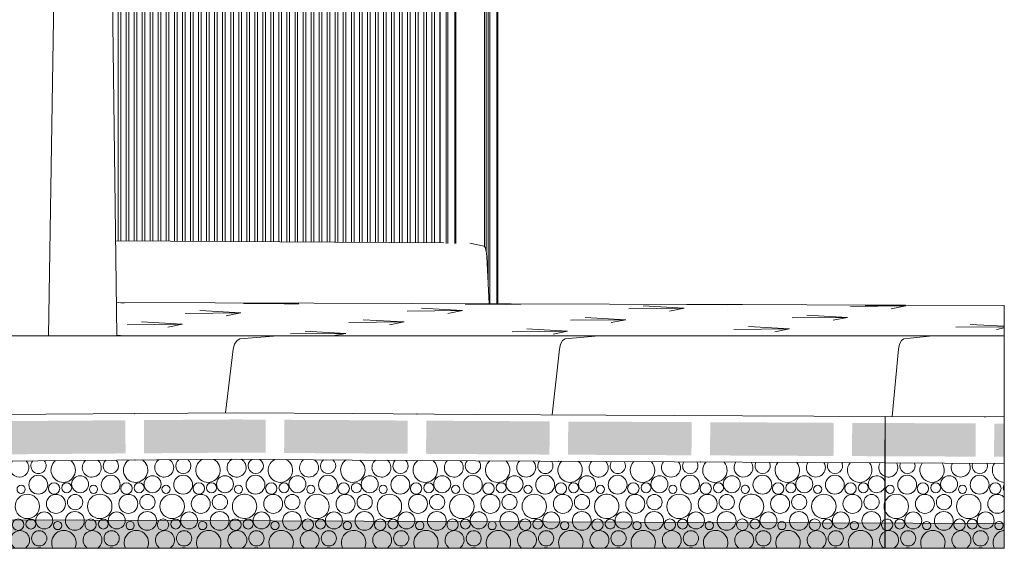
# Model space of a CAD drawing. Header units: millimetres. Extents: x 27350 to 76432, y -300 to 6935.
# Tile 34 of 43: x 74949 to 76432, y -300 to 497. Entities that reach past the tile are written whole.
import ezdxf

# ---------------------------------------------------------------- set-up
doc = ezdxf.new("R2010")
doc.units = ezdxf.units.MM
doc.header["$MEASUREMENT"] = 0
for name, color, linetype in [('Nouveau_Terrain _ Modifié.Terrain', 7, 'Continuous'), ('Nouveau_Terrain _ Original.Terrain', 7, 'Continuous'), ('Nouveau_VRD _ Voirie 3d.VRD', 7, 'Continuous'), ('Nouveau_VRD _ Végétation.VRD', 7, 'Continuous'), ('VRD _ Bordure.VRD', 7, 'Continuous'), ('VRD _ Clôture.VRD', 7, 'Continuous')]:
    doc.layers.add(name, color=color, linetype=linetype)

# ---------------------------------------------------------------- blocks, each defined once
blk = doc.blocks.new('Élément de coupe_10')
at = {"layer": 'VRD _ Bordure.VRD', "color": 7, "linetype": 'Continuous', "lineweight": 15}
for p, q in [((75093.2, 163.6), (75587.7, 160.2)), ((75626.6, 159.8), (75648.3, 155.6)), ((75648.3, 155.6), (75650.1, 153.4)), ((75650.1, 153.4), (75651.6, 147.8)), ((75651.6, 147.8), (75652.4, 140)), ((75652.4, 140), (75655.8, 68.5))]:
    blk.add_line(p, q, dxfattribs=at)
blk = doc.blocks.new('Élément de coupe_13')
at = {"layer": 'VRD _ Bordure.VRD', "color": 7, "linetype": 'Continuous', "lineweight": 15}
for p, q in [((75276, 13.4), (75280.5, 15.6)), ((75280.5, 15.6), (75337.4, 20)), ((75766.7, 13.4), (75770.7, 15.6)), ((75770.7, 15.6), (75821.1, 20)), ((76277.1, 13.4), (76280.7, 15.6)), ((76280.7, 15.6), (76324.4, 20)), ((76432.2, 15.6), (76432.2, 19.8)), ((76432.2, 13.4), (76432.2, 15.6)), ((75258.7, -95.9), (75270.4, 0)), ((75270.4, 0), (75272.3, 7.8)), ((75272.3, 7.8), (75276, 13.4)), ((75751.1, -98.7), (75761.7, 0)), ((75761.7, 0), (75763.4, 7.8)), ((75763.4, 7.8), (75766.7, 13.4)), ((76263.4, -101.3), (76272.8, 0)), ((76272.8, 0), (76274.3, 7.8)), ((76274.3, 7.8), (76277.1, 13.4)), ((76432.2, 7.8), (76432.2, 13.4)), ((76432.2, 0), (76432.2, 7.8)), ((76432.2, -102), (76432.2, 0))]:
    blk.add_line(p, q, dxfattribs=at)
blk = doc.blocks.new('*X29')
at = {"layer": 'Nouveau_VRD _ Voirie 3d.VRD', "color": 33, "linetype": 'Continuous', "lineweight": 15, "true_color": 0xf48e54}
for centre, radius in [((74976.6, -204.1), 14.2), ((75039.6, -203.4), 12.8), ((75085.7, -204.1), 14.2), ((75148.7, -203.4), 12.8), ((75194.8, -204.1), 14.2), ((75257.9, -203.4), 12.8), ((74950.7, -211.1), 6.2), ((75000.3, -209.8), 8.58), ((75019.4, -208.8), 7.52), ((75059.8, -211.1), 6.2), ((75109.4, -209.8), 8.58), ((75128.5, -208.8), 7.52), ((75169, -211.1), 6.2), ((75218.5, -209.8), 8.58), ((75237.6, -208.8), 7.52), ((74960.1, -236.8), 18.4), ((75003.2, -233), 14.3), ((75032, -230.4), 11.5), ((75069.2, -236.8), 18.4), ((75112.3, -233), 14.3), ((75141.1, -230.4), 11.5), ((75178.3, -236.8), 18.4), ((75221.4, -233), 14.3), ((75250.2, -230.4), 11.5), ((74985.6, -258), 12.8), ((75031.7, -258.7), 14.2), ((75094.7, -258), 12.8), ((75140.8, -258.7), 14.2), ((75203.9, -258), 12.8), ((75249.9, -258.7), 14.2), ((74946.3, -264.4), 8.58), ((74965.4, -263.4), 7.52), ((75005.8, -265.7), 6.2), ((75055.4, -264.4), 8.58), ((75074.5, -263.4), 7.52), ((75115, -265.7), 6.2), ((75164.5, -264.4), 8.58), ((75183.6, -263.4), 7.52), ((75224.1, -265.7), 6.2), ((74978, -285), 11.5), ((75087.1, -285), 11.5), ((75196.2, -285), 11.5)]:
    blk.add_circle(centre, radius, dxfattribs=at)
for centre, radius, start, end in [((74948.1, -178.4), 14.3, 135.1222, 45.7366), ((74976.9, -175.8), 11.5, 138.1261, 42.7327), ((75014.1, -182.2), 18.4, 128.7562, 52.1026), ((75057.2, -178.4), 14.3, 130.2526, 50.6062), ((75086, -175.8), 11.5, 132.3457, 48.5131), ((75123.2, -182.2), 18.4, 124.4316, 56.4272), ((75166.3, -178.4), 14.3, 124.8246, 56.0343), ((75195.1, -175.8), 11.5, 125.8235, 55.0353), ((75232.3, -182.2), 18.4, 119.5561, 61.3027), ((75275.4, -178.4), 14.3, 118.5086, 265.6407), ((75278.1, -211.1), 6.2, 127.3283, 232.6717), ((75287.4, -236.8), 18.4, 135.6457, 224.3543), ((75273.6, -264.4), 8.58, 85.3282, 274.6718), ((74949.2, -287.6), 14.3, 300.1222, 239.8778), ((75015.2, -291.4), 18.4, 331.9273, 208.0727), ((75058.3, -287.6), 14.3, 300.1222, 239.8778), ((75124.3, -291.4), 18.4, 331.9273, 208.0727), ((75167.4, -287.6), 14.3, 300.1222, 239.8778), ((75233.4, -291.4), 18.4, 331.9273, 208.0727), ((75276.5, -287.6), 14.3, 98.8431, 239.8778), ((74977.7, -313.3), 14.2, 69.3886, 110.6114), ((75040.7, -312.6), 12.8, 81.7675, 98.2325), ((75086.8, -313.3), 14.2, 69.3886, 110.6114), ((75149.9, -312.6), 12.8, 81.7675, 98.2325), ((75195.9, -313.3), 14.2, 69.3886, 110.6114), ((75259, -312.6), 12.8, 81.7675, 98.2325)]:
    blk.add_arc(centre, radius, start, end, dxfattribs=at)
blk = doc.blocks.new('*X30')
at = {"layer": 'Nouveau_VRD _ Voirie 3d.VRD', "linetype": 'Continuous', "lineweight": 15, "true_color": 0xb5b5b5}
for points in [[(74921.7, -108.4), (74922.1, -158.4), (75108.1, -157), (75107.7, -107)], [(75135.7, -106.8), (75136.1, -156.8), (75274.3, -155.8), (75274.3, -105.8)]]:
    blk.add_hatch(color=253, dxfattribs=at).paths.add_polyline_path(points)
at = {"layer": 'Nouveau_VRD _ Voirie 3d.VRD', "color": 253, "linetype": 'Continuous', "lineweight": 15, "true_color": 0xb5b5b5}
for p in [(75121.6, -96.9), (75122.2, -166.9)]:
    blk.add_point(p, dxfattribs=at)
blk = doc.blocks.new('Élément de coupe_24')
at = {"layer": 'Nouveau_VRD _ Voirie 3d.VRD', "color": 7, "linetype": 'Continuous', "lineweight": 15}
for p, q in [((75274.3, -95.8), (73495.3, -109.1)), ((75274.3, -165.8), (73495.3, -179.1))]:
    blk.add_line(p, q, dxfattribs=at)
at = {"layer": 'Nouveau_VRD _ Voirie 3d.VRD', "lineweight": 0}
for name in ['*X30', '*X29']:
    blk.add_blockref(name, (0, 0), dxfattribs=at)
blk = doc.blocks.new('*X51')
at = {"layer": 'Nouveau_VRD _ Voirie 3d.VRD', "color": 33, "linetype": 'Continuous', "lineweight": 15, "true_color": 0xf48e54}
for centre, radius in [((75303.9, -204.1), 14.2), ((75367, -203.4), 12.8), ((75413, -204.1), 14.2), ((75327.6, -209.8), 8.58), ((75346.8, -208.8), 7.52), ((75387.2, -211.1), 6.2), ((75436.7, -209.8), 8.58), ((75330.5, -233), 14.3), ((75359.3, -230.4), 11.5), ((75396.5, -236.8), 18.4), ((75313, -258), 12.8), ((75359, -258.7), 14.2), ((75422.1, -258), 12.8), ((75292.8, -263.4), 7.52), ((75333.2, -265.7), 6.2), ((75382.7, -264.4), 8.58), ((75401.9, -263.4), 7.52), ((75442.3, -265.7), 6.2), ((75305.3, -285), 11.5), ((75414.4, -285), 11.5)]:
    blk.add_circle(centre, radius, dxfattribs=at)
for centre, radius, start, end in [((75275.4, -178.4), 14.3, 265.6407, 61.4221), ((75304.2, -175.8), 11.5, 121.4352, 57.8121), ((75341.4, -182.2), 18.4, 119.5446, 59.7026), ((75384.5, -178.4), 14.3, 123.4005, 55.8467), ((75413.3, -175.8), 11.5, 127.6716, 51.5757), ((75450.5, -182.2), 18.4, 123.7622, 267.1602), ((75278.1, -211.1), 6.2, 232.6717, 127.3283), ((75455.9, -208.8), 7.52, 145.8998, 214.1002), ((75287.4, -236.8), 18.4, 224.3543, 135.6457), ((75439.6, -233), 14.3, 45.5591, 314.4409), ((75273.6, -264.4), 8.58, 274.6718, 85.3282), ((75276.5, -287.6), 14.3, 300.1222, 98.8431), ((75342.5, -291.4), 18.4, 331.9273, 208.0727), ((75385.6, -287.6), 14.3, 300.1222, 239.8778), ((75451.7, -291.4), 18.4, 96.3218, 208.0727), ((75305, -313.3), 14.2, 69.3886, 110.6114), ((75368.1, -312.6), 12.8, 81.7675, 98.2325), ((75414.1, -313.3), 14.2, 69.3886, 110.6114)]:
    blk.add_arc(centre, radius, start, end, dxfattribs=at)
blk = doc.blocks.new('*X52')
at = {"layer": 'Nouveau_VRD _ Voirie 3d.VRD', "linetype": 'Continuous', "lineweight": 15, "true_color": 0xb5b5b5}
for points in [[(75319.4, -106.1), (75274.3, -105.8), (75274.3, -155.8), (75319, -156.1)], [(75347, -156.3), (75449.6, -157), (75449.6, -106.9), (75347.4, -106.3)]]:
    blk.add_hatch(color=253, dxfattribs=at).paths.add_polyline_path(points)
at = {"layer": 'Nouveau_VRD _ Voirie 3d.VRD', "color": 253, "linetype": 'Continuous', "lineweight": 15, "true_color": 0xb5b5b5}
blk.add_point((75333, -166.2), dxfattribs=at)
blk = doc.blocks.new('Élément de coupe_32')
at = {"layer": 'Nouveau_VRD _ Voirie 3d.VRD', "color": 7, "linetype": 'Continuous', "lineweight": 15}
for p, q in [((75274.3, -95.8), (75449.6, -96.9)), ((75274.3, -165.8), (75449.6, -167))]:
    blk.add_line(p, q, dxfattribs=at)
at = {"layer": 'Nouveau_VRD _ Voirie 3d.VRD', "lineweight": 0}
for name in ['*X52', '*X51']:
    blk.add_blockref(name, (0, 0), dxfattribs=at)
blk = doc.blocks.new('*X54')
at = {"layer": 'Nouveau_VRD _ Voirie 3d.VRD', "color": 33, "linetype": 'Continuous', "lineweight": 15, "true_color": 0xf48e54}
for centre, radius in [((75476.1, -203.4), 12.8), ((75522.1, -204.1), 14.2), ((75585.2, -203.4), 12.8), ((75496.3, -211.1), 6.2), ((75545.8, -209.8), 8.58), ((75565, -208.8), 7.52), ((75605.4, -211.1), 6.2), ((75468.4, -230.4), 11.5), ((75505.7, -236.8), 18.4), ((75548.7, -233), 14.3), ((75577.5, -230.4), 11.5), ((75614.8, -236.8), 18.4), ((75468.1, -258.7), 14.2), ((75531.2, -258), 12.8), ((75577.2, -258.7), 14.2), ((75491.8, -264.4), 8.58), ((75511, -263.4), 7.52), ((75551.4, -265.7), 6.2), ((75600.9, -264.4), 8.58), ((75620.1, -263.4), 7.52), ((75523.5, -285), 11.5)]:
    blk.add_circle(centre, radius, dxfattribs=at)
for centre, radius, start, end in [((75450.5, -182.2), 18.4, 267.1602, 55.5174), ((75493.6, -178.4), 14.3, 128.1463, 51.158), ((75522.4, -175.8), 11.5, 132.9022, 46.402), ((75559.7, -182.2), 18.4, 127.3126, 51.9916), ((75602.7, -178.4), 14.3, 132.228, 47.0762), ((75631.5, -175.8), 11.5, 137.5236, 290.1894), ((75631.2, -204.1), 14.2, 72.4613, 287.5387), ((75455.9, -208.8), 7.52, 214.1002, 145.8998), ((75439.6, -233), 14.3, 314.4409, 45.5591), ((75640.3, -258), 12.8, 112.0497, 247.9503), ((75451.7, -291.4), 18.4, 331.9273, 96.3218), ((75494.7, -287.6), 14.3, 300.1222, 239.8778), ((75560.8, -291.4), 18.4, 331.9273, 208.0727), ((75603.8, -287.6), 14.3, 300.1222, 239.8778), ((75632.6, -285), 11.5, 75.6136, 284.3864), ((75477.2, -312.6), 12.8, 81.7675, 98.2325), ((75523.2, -313.3), 14.2, 69.3886, 110.6114), ((75586.3, -312.6), 12.8, 81.7675, 98.2325), ((75632.3, -313.3), 14.2, 77.1159, 110.6114)]:
    blk.add_arc(centre, radius, start, end, dxfattribs=at)
blk = doc.blocks.new('*X55')
at = {"layer": 'Nouveau_VRD _ Voirie 3d.VRD', "linetype": 'Continuous', "lineweight": 15, "true_color": 0xb5b5b5}
for points in [[(75533.2, -107.5), (75449.6, -106.9), (75449.6, -157), (75532.9, -157.5)], [(75560.9, -157.6), (75635.5, -158.1), (75635.5, -108.1), (75561.2, -107.6)]]:
    blk.add_hatch(color=253, dxfattribs=at).paths.add_polyline_path(points)
at = {"layer": 'Nouveau_VRD _ Voirie 3d.VRD', "color": 253, "linetype": 'Continuous', "lineweight": 15, "true_color": 0xb5b5b5}
blk.add_point((75547.3, -97.5), dxfattribs=at)
blk = doc.blocks.new('Élément de coupe_33')
at = {"layer": 'Nouveau_VRD _ Voirie 3d.VRD', "color": 7, "linetype": 'Continuous', "lineweight": 15}
for p, q in [((75449.6, -96.9), (75635.5, -98.1)), ((75449.6, -167), (75635.5, -168.1))]:
    blk.add_line(p, q, dxfattribs=at)
at = {"layer": 'Nouveau_VRD _ Voirie 3d.VRD', "lineweight": 0}
for name in ['*X55', '*X54']:
    blk.add_blockref(name, (0, 0), dxfattribs=at)
blk = doc.blocks.new('*X57')
at = {"layer": 'Nouveau_VRD _ Voirie 3d.VRD', "color": 33, "linetype": 'Continuous', "lineweight": 15, "true_color": 0xf48e54}
for centre, radius in [((75694.3, -203.4), 12.8), ((75740.3, -204.1), 14.2), ((75803.4, -203.4), 12.8), ((75654.9, -209.8), 8.58), ((75674.1, -208.8), 7.52), ((75714.5, -211.1), 6.2), ((75764.1, -209.8), 8.58), ((75783.2, -208.8), 7.52), ((75823.6, -211.1), 6.2), ((75657.8, -233), 14.3), ((75686.6, -230.4), 11.5), ((75723.9, -236.8), 18.4), ((75767, -233), 14.3), ((75795.8, -230.4), 11.5), ((75686.3, -258.7), 14.2), ((75749.4, -258), 12.8), ((75795.5, -258.7), 14.2), ((75660.5, -265.7), 6.2), ((75710.1, -264.4), 8.58), ((75729.2, -263.4), 7.52), ((75769.6, -265.7), 6.2), ((75819.2, -264.4), 8.58), ((75741.8, -285), 11.5)]:
    blk.add_circle(centre, radius, dxfattribs=at)
for centre, radius, start, end in [((75631.5, -175.8), 11.5, 290.1894, 41.7963), ((75668.8, -182.2), 18.4, 130.5283, 48.8301), ((75711.8, -178.4), 14.3, 135.841, 43.5173), ((75740.6, -175.8), 11.5, 141.5417, 37.8167), ((75777.9, -182.2), 18.4, 133.3628, 45.9956), ((75821, -178.4), 14.3, 139.1426, 318.0725), ((75631.2, -204.1), 14.2, 287.5387, 72.4613), ((75833, -236.8), 18.4, 94.3566, 265.6434), ((75640.3, -258), 12.8, 247.9503, 112.0497), ((75838.3, -263.4), 7.52, 153.1966, 206.8034), ((75632.6, -285), 11.5, 284.3864, 75.6136), ((75669.9, -291.4), 18.4, 331.9273, 208.0727), ((75713, -287.6), 14.3, 300.1222, 239.8778), ((75779, -291.4), 18.4, 331.9273, 208.0727), ((75822.1, -287.6), 14.3, 48.2199, 239.8778), ((75632.3, -313.3), 14.2, 69.3886, 77.1159), ((75695.4, -312.6), 12.8, 81.7675, 98.2325), ((75741.5, -313.3), 14.2, 69.3886, 110.6114), ((75804.5, -312.6), 12.8, 81.7675, 98.2325), ((75822.1, -287.6), 14.3, 300.1222, 311.7801)]:
    blk.add_arc(centre, radius, start, end, dxfattribs=at)
blk = doc.blocks.new('*X58')
at = {"layer": 'Nouveau_VRD _ Voirie 3d.VRD', "linetype": 'Continuous', "lineweight": 15, "true_color": 0xb5b5b5}
for points in [[(75747.1, -108.7), (75635.5, -108.1), (75635.5, -158.1), (75746.8, -158.7)], [(75774.8, -158.9), (75831.6, -159.2), (75831.6, -109.2), (75775.1, -108.9)]]:
    blk.add_hatch(color=253, dxfattribs=at).paths.add_polyline_path(points)
at = {"layer": 'Nouveau_VRD _ Voirie 3d.VRD', "color": 253, "linetype": 'Continuous', "lineweight": 15, "true_color": 0xb5b5b5}
blk.add_point((75760.8, -168.8), dxfattribs=at)
blk = doc.blocks.new('Élément de coupe_34')
at = {"layer": 'Nouveau_VRD _ Voirie 3d.VRD', "color": 7, "linetype": 'Continuous', "lineweight": 15}
for p, q in [((75635.5, -98.1), (75831.6, -99.2)), ((75635.5, -168.1), (75831.6, -169.2))]:
    blk.add_line(p, q, dxfattribs=at)
at = {"layer": 'Nouveau_VRD _ Voirie 3d.VRD', "lineweight": 0}
for name in ['*X58', '*X57']:
    blk.add_blockref(name, (0, 0), dxfattribs=at)
blk = doc.blocks.new('*X60')
at = {"layer": 'Nouveau_VRD _ Voirie 3d.VRD', "color": 33, "linetype": 'Continuous', "lineweight": 15, "true_color": 0xf48e54}
for centre, radius in [((75849.5, -204.1), 14.2), ((75912.5, -203.4), 12.8), ((75958.6, -204.1), 14.2), ((76021.6, -203.4), 12.8), ((75873.2, -209.8), 8.58), ((75892.3, -208.8), 7.52), ((75932.7, -211.1), 6.2), ((75982.3, -209.8), 8.58), ((76001.4, -208.8), 7.52), ((75876.1, -233), 14.3), ((75904.9, -230.4), 11.5), ((75942.1, -236.8), 18.4), ((75985.2, -233), 14.3), ((76014, -230.4), 11.5), ((75858.5, -258), 12.8), ((75904.6, -258.7), 14.2), ((75967.6, -258), 12.8), ((76013.7, -258.7), 14.2), ((75878.7, -265.7), 6.2), ((75928.3, -264.4), 8.58), ((75947.4, -263.4), 7.52), ((75987.8, -265.7), 6.2), ((75850.9, -285), 11.5), ((75960, -285), 11.5)]:
    blk.add_circle(centre, radius, dxfattribs=at)
for centre, radius, start, end in [((75821, -178.4), 14.3, 318.0725, 40.2171), ((75849.8, -175.8), 11.5, 145.2903, 34.1197), ((75887, -182.2), 18.4, 135.9747, 43.4354), ((75930.1, -178.4), 14.3, 142.0895, 37.3206), ((75958.9, -175.8), 11.5, 148.6165, 30.7936), ((75996.1, -182.2), 18.4, 138.3535, 41.0566), ((76039.2, -178.4), 14.3, 144.8772, 263.0912), ((76041.8, -211.1), 6.2, 135.1164, 224.8836), ((75833, -236.8), 18.4, 265.6434, 94.3566), ((76051.2, -236.8), 18.4, 138.5504, 221.4496), ((75838.3, -263.4), 7.52, 206.8034, 153.1966), ((76037.4, -264.4), 8.58, 89.5668, 270.4332), ((75822.1, -287.6), 14.3, 311.7801, 48.2199), ((75888.1, -291.4), 18.4, 331.9273, 208.0727), ((75931.2, -287.6), 14.3, 300.1222, 239.8778), ((75997.2, -291.4), 18.4, 331.9273, 208.0727), ((76040.3, -287.6), 14.3, 101.4205, 239.8778), ((75850.6, -313.3), 14.2, 69.3886, 110.6114), ((75913.6, -312.6), 12.8, 81.7675, 98.2325), ((75959.7, -313.3), 14.2, 69.3886, 110.6114), ((76022.8, -312.6), 12.8, 81.7675, 98.2325)]:
    blk.add_arc(centre, radius, start, end, dxfattribs=at)
blk = doc.blocks.new('*X61')
at = {"layer": 'Nouveau_VRD _ Voirie 3d.VRD', "linetype": 'Continuous', "lineweight": 15, "true_color": 0xb5b5b5}
for points in [[(75961, -109.8), (75831.6, -109.2), (75831.6, -159.2), (75960.8, -159.8)], [(75988.8, -160), (76037.5, -160.2), (76037.5, -110.2), (75989.1, -110)]]:
    blk.add_hatch(color=253, dxfattribs=at).paths.add_polyline_path(points)
at = {"layer": 'Nouveau_VRD _ Voirie 3d.VRD', "color": 253, "linetype": 'Continuous', "lineweight": 15, "true_color": 0xb5b5b5}
blk.add_point((75974.7, -169.9), dxfattribs=at)
blk = doc.blocks.new('Élément de coupe_35')
at = {"layer": 'Nouveau_VRD _ Voirie 3d.VRD', "color": 7, "linetype": 'Continuous', "lineweight": 15}
for p, q in [((75831.6, -99.2), (76037.5, -100.2)), ((75831.6, -169.2), (76037.5, -170.2))]:
    blk.add_line(p, q, dxfattribs=at)
at = {"layer": 'Nouveau_VRD _ Voirie 3d.VRD', "lineweight": 0}
for name in ['*X61', '*X60']:
    blk.add_blockref(name, (0, 0), dxfattribs=at)
blk = doc.blocks.new('*X63')
at = {"layer": 'Nouveau_VRD _ Voirie 3d.VRD', "color": 33, "linetype": 'Continuous', "lineweight": 15, "true_color": 0xf48e54}
for centre, radius in [((76067.7, -204.1), 14.2), ((76130.8, -203.4), 12.8), ((76176.8, -204.1), 14.2), ((76091.4, -209.8), 8.58), ((76110.5, -208.8), 7.52), ((76151, -211.1), 6.2), ((76200.5, -209.8), 8.58), ((76219.7, -208.8), 7.52), ((76094.3, -233), 14.3), ((76123.1, -230.4), 11.5), ((76160.3, -236.8), 18.4), ((76203.4, -233), 14.3), ((76232.2, -230.4), 11.5), ((76076.8, -258), 12.8), ((76122.8, -258.7), 14.2), ((76185.9, -258), 12.8), ((76231.9, -258.7), 14.2), ((76056.5, -263.4), 7.52), ((76097, -265.7), 6.2), ((76146.5, -264.4), 8.58), ((76165.7, -263.4), 7.52), ((76206.1, -265.7), 6.2), ((76069.1, -285), 11.5), ((76178.2, -285), 11.5)]:
    blk.add_circle(centre, radius, dxfattribs=at)
for centre, radius, start, end in [((76039.2, -178.4), 14.3, 263.0912, 34.5619), ((76068, -175.8), 11.5, 151.7795, 27.6804), ((76105.2, -182.2), 18.4, 140.5544, 38.9055), ((76148.3, -178.4), 14.3, 147.37, 32.0899), ((76177.1, -175.8), 11.5, 154.6418, 24.8181), ((76214.3, -182.2), 18.4, 142.5951, 36.8648), ((76257.4, -178.4), 14.3, 149.7761, 249.8944), ((76239.9, -203.4), 12.8, 8.6929, 351.3071), ((76041.8, -211.1), 6.2, 224.8836, 135.1164), ((76051.2, -236.8), 18.4, 221.4496, 138.5504), ((76269.4, -236.8), 18.4, 157.4722, 202.5278), ((76037.4, -264.4), 8.58, 270.4332, 89.5668), ((76255.6, -264.4), 8.58, 111.4282, 248.5718), ((76040.3, -287.6), 14.3, 300.1222, 101.4205), ((76106.3, -291.4), 18.4, 331.9273, 208.0727), ((76149.4, -287.6), 14.3, 300.1222, 239.8778), ((76215.4, -291.4), 18.4, 331.9273, 208.0727), ((76258.5, -287.6), 14.3, 114.9274, 239.8778), ((76068.8, -313.3), 14.2, 69.3886, 110.6114), ((76131.9, -312.6), 12.8, 81.7675, 98.2325), ((76177.9, -313.3), 14.2, 69.3886, 110.6114), ((76241, -312.6), 12.8, 81.7675, 98.2325)]:
    blk.add_arc(centre, radius, start, end, dxfattribs=at)
blk = doc.blocks.new('*X64')
at = {"layer": 'Nouveau_VRD _ Voirie 3d.VRD', "linetype": 'Continuous', "lineweight": 15, "true_color": 0xb5b5b5}
for points in [[(76175, -110.9), (76037.5, -110.2), (76037.5, -160.2), (76174.8, -160.9)], [(76202.8, -161), (76252.5, -161.3), (76252.5, -111.2), (76203, -111)]]:
    blk.add_hatch(color=253, dxfattribs=at).paths.add_polyline_path(points)
at = {"layer": 'Nouveau_VRD _ Voirie 3d.VRD', "color": 253, "linetype": 'Continuous', "lineweight": 15, "true_color": 0xb5b5b5}
blk.add_point((76188.7, -171), dxfattribs=at)
blk = doc.blocks.new('Élément de coupe_36')
at = {"layer": 'Nouveau_VRD _ Voirie 3d.VRD', "color": 7, "linetype": 'Continuous', "lineweight": 15}
for p, q in [((76037.5, -100.2), (76252.5, -101.2)), ((76037.5, -170.2), (76252.5, -171.3))]:
    blk.add_line(p, q, dxfattribs=at)
at = {"layer": 'Nouveau_VRD _ Voirie 3d.VRD', "color": 7, "linetype": 'Continuous', "lineweight": 15, "flags": 128}
blk.add_lwpolyline([(76252.5, -101.2), (76252.5, -171.3), (76252.5, -300)], dxfattribs=at)
at = {"layer": 'Nouveau_VRD _ Voirie 3d.VRD', "lineweight": 0}
for name in ['*X64', '*X63']:
    blk.add_blockref(name, (0, 0), dxfattribs=at)
blk = doc.blocks.new('*X66')
at = {"layer": 'Nouveau_VRD _ Voirie 3d.VRD', "color": 33, "linetype": 'Continuous', "lineweight": 15, "true_color": 0xf48e54}
for centre, radius in [((76285.9, -204.1), 14.2), ((76349, -203.4), 12.8), ((76395, -204.1), 14.2), ((76260.1, -211.1), 6.2), ((76309.6, -209.8), 8.58), ((76328.8, -208.8), 7.52), ((76369.2, -211.1), 6.2), ((76418.7, -209.8), 8.58), ((76312.5, -233), 14.3), ((76341.3, -230.4), 11.5), ((76378.6, -236.8), 18.4), ((76295, -258), 12.8), ((76341, -258.7), 14.2), ((76404.1, -258), 12.8), ((76274.8, -263.4), 7.52), ((76315.2, -265.7), 6.2), ((76364.7, -264.4), 8.58), ((76383.9, -263.4), 7.52), ((76424.3, -265.7), 6.2), ((76287.3, -285), 11.5), ((76396.4, -285), 11.5)]:
    blk.add_circle(centre, radius, dxfattribs=at)
for centre, radius, start, end in [((76257.4, -178.4), 14.3, 249.2256, 29.7178), ((76286.2, -175.8), 11.5, 157.3858, 22.1223), ((76323.4, -182.2), 18.4, 144.4918, 35.0163), ((76366.5, -178.4), 14.3, 151.9319, 27.5762), ((76395.3, -175.8), 11.5, 159.8859, 19.6222), ((76432.6, -182.2), 18.4, 146.2623, 268.8451), ((76239.9, -203.4), 12.8, 346.9781, 12.8238), ((76437.9, -208.8), 7.52, 139.1402, 220.8598), ((76269.4, -236.8), 18.4, 200.4374, 159.3645), ((76421.6, -233), 14.3, 42.4487, 317.5513), ((76255.6, -264.4), 8.58, 246.4338, 113.3681), ((76258.5, -287.6), 14.3, 300.1222, 116.2591), ((76324.6, -291.4), 18.4, 331.9273, 208.0727), ((76367.6, -287.6), 14.3, 300.1222, 239.8778), ((76433.7, -291.4), 18.4, 94.6302, 208.0727), ((76287, -313.3), 14.2, 69.3886, 110.6114), ((76350.1, -312.6), 12.8, 81.7675, 98.2325), ((76396.1, -313.3), 14.2, 69.3886, 110.6114)]:
    blk.add_arc(centre, radius, start, end, dxfattribs=at)
blk = doc.blocks.new('*X67')
at = {"layer": 'Nouveau_VRD _ Voirie 3d.VRD', "linetype": 'Continuous', "lineweight": 15, "true_color": 0xb5b5b5}
for points in [[(76252.4, -161.3), (76388.8, -161.8), (76389, -111.8), (76252.5, -111.2)], [(76416.8, -162), (76432.2, -162), (76432.2, -112), (76417, -112)]]:
    blk.add_hatch(color=253, dxfattribs=at).paths.add_polyline_path(points)
at = {"layer": 'Nouveau_VRD _ Voirie 3d.VRD', "color": 253, "linetype": 'Continuous', "lineweight": 15, "true_color": 0xb5b5b5}
blk.add_point((76403.1, -101.9), dxfattribs=at)
blk = doc.blocks.new('Élément de coupe_37')
at = {"layer": 'Nouveau_VRD _ Voirie 3d.VRD', "color": 7, "linetype": 'Continuous', "lineweight": 15}
for p, q in [((76252.5, -101.2), (76432.2, -102)), ((76252.4, -171.3), (76432.2, -172)), ((76432.2, -262.5), (76432.2, -300))]:
    blk.add_line(p, q, dxfattribs=at)
at = {"layer": 'Nouveau_VRD _ Voirie 3d.VRD', "color": 7, "linetype": 'Continuous', "lineweight": 15, "flags": 128}
for points in [[(76252.5, -101.2), (76252.4, -171.3), (76252.1, -300)], [(76432.2, -102), (76432.2, -172), (76432.2, -262.5)]]:
    blk.add_lwpolyline(points, dxfattribs=at)
at = {"layer": 'Nouveau_VRD _ Voirie 3d.VRD', "lineweight": 0}
for name in ['*X67', '*X66']:
    blk.add_blockref(name, (0, 0), dxfattribs=at)
blk = doc.blocks.new('Élément de coupe_63')
at = {"layer": 'Nouveau_Terrain _ Original.Terrain', "linetype": 'Continuous', "lineweight": 15, "true_color": 0xf48e54}
h = blk.add_hatch(dxfattribs=at)
h.set_pattern_fill('Terre', color=33, style=0, pattern_type=2)
h.set_pattern_definition([(45, (0, 0), (-137.8858, 137.8858), []), (45, (-45.96, 45.96), (-275.7716, 275.7716), []), (45, (-91.92, 91.92), (-275.7716, 275.7716), []), (135, (-137.886, 137.886), (45.96194, 45.96194), [195, -195])])
h.paths.add_polyline_path([(76432.2, -262.5), (62314.6, -214.3), (61687.8, -214.2), (61020.5, -213.9), (60333.5, -213.5), (59648.3, -212.9), (58986.1, -212.1), (49665.6, -72.6), (48951.7, -70.3), (48284.7, -67.6), (47680.6, -64.4), (47142.8, -61), (38877.3, 14.2), (27349.9, 242), (27349.9, -300), (76432.2, -300)])
at = {"layer": 'Nouveau_Terrain _ Original.Terrain', "color": 7, "linetype": 'Continuous', "lineweight": 15}
for p, q in [((76252.5, -300), (76252.1, -300)), ((76432.2, -300), (76252.5, -300))]:
    blk.add_line(p, q, dxfattribs=at)
at = {"layer": 'Nouveau_Terrain _ Original.Terrain', "color": 7, "linetype": 'Continuous', "lineweight": 15, "flags": 128}
for points in [[(27349.9, 242), (38877.3, 14.2), (47142.8, -61), (47680.6, -64.4), (48284.7, -67.6), (48951.7, -70.3), (49665.6, -72.6), (58986.1, -212.1), (59648.3, -212.9), (60333.5, -213.5), (61020.5, -213.9), (61687.8, -214.2), (62314.6, -214.3), (76432.2, -262.5)], [(76252.1, -300), (76037.5, -300), (75831.6, -300), (75635.5, -300), (75449.6, -300), (75274.3, -300), (73495.4, -300)]]:
    blk.add_lwpolyline(points, dxfattribs=at)
blk = doc.blocks.new('Élément de coupe_68')
at = {"layer": 'VRD _ Clôture.VRD', "color": 7, "linetype": 'Continuous', "lineweight": 15}
for p, q in [((75582.2, 160.3), (75582.2, 1602.3)), ((75582.3, 160.3), (75582.3, 1602.3)), ((75591.2, 159.4), (75591.2, 1602.3)), ((75593.7, 159.3), (75593.7, 1602.3)), ((75604.2, 159.2), (75604.2, 1602.3)), ((75605.7, 159.3), (75605.7, 1602.3)), ((75649.1, 154.6), (75649.1, 1602.3)), ((75651.5, 148.2), (75651.5, 1602.3)), ((75654.5, 96.7), (75654.5, 1602.3)), ((75656.9, 68.5), (75656.9, 1602.3)), ((75667.4, 68.4), (75667.4, 1602.3)), ((75668.9, 68.4), (75668.9, 1602.3))]:
    blk.add_line(p, q, dxfattribs=at)
blk = doc.blocks.new('Élément de coupe_79')
at = {"layer": 'Nouveau_VRD _ Végétation.VRD', "color": 7, "linetype": 'Continuous', "lineweight": 15}
for p, q in [((74991.9, 20), (75004.8, 840.2)), ((75095, 20), (75084.4, 843.6))]:
    blk.add_line(p, q, dxfattribs=at)
blk = doc.blocks.new('Élément de coupe_338')
at = {"layer": 'VRD _ Clôture.VRD', "color": 7, "linetype": 'Continuous', "lineweight": 15}
for p, q in [((75096.8, 163.5), (75096.8, 1330.7)), ((75100.8, 163.5), (75100.8, 1330.7))]:
    blk.add_line(p, q, dxfattribs=at)
blk = doc.blocks.new('Élément de coupe_339')
at = {"layer": 'VRD _ Clôture.VRD', "color": 7, "linetype": 'Continuous', "lineweight": 15}
for p, q in [((75108.9, 163.5), (75108.9, 1332.4)), ((75112.9, 163.4), (75112.9, 1332.4))]:
    blk.add_line(p, q, dxfattribs=at)
blk = doc.blocks.new('Élément de coupe_340')
at = {"layer": 'VRD _ Clôture.VRD', "color": 7, "linetype": 'Continuous', "lineweight": 15}
for p, q in [((75121, 163.4), (75121, 1334.1)), ((75125, 163.3), (75125, 1334.2))]:
    blk.add_line(p, q, dxfattribs=at)
blk = doc.blocks.new('Élément de coupe_341')
at = {"layer": 'VRD _ Clôture.VRD', "color": 7, "linetype": 'Continuous', "lineweight": 15}
for p, q in [((75133.1, 163.3), (75133.1, 1335.9)), ((75137.1, 163.3), (75137.1, 1335.9))]:
    blk.add_line(p, q, dxfattribs=at)
blk = doc.blocks.new('Élément de coupe_342')
at = {"layer": 'VRD _ Clôture.VRD', "color": 7, "linetype": 'Continuous', "lineweight": 15}
for p, q in [((75145.2, 163.2), (75145.2, 1337.6)), ((75149.2, 163.2), (75149.2, 1337.6))]:
    blk.add_line(p, q, dxfattribs=at)
blk = doc.blocks.new('Élément de coupe_343')
at = {"layer": 'VRD _ Clôture.VRD', "color": 7, "linetype": 'Continuous', "lineweight": 15}
for p, q in [((75157.4, 163.1), (75157.4, 1339.3)), ((75161.4, 163.1), (75161.4, 1339.3))]:
    blk.add_line(p, q, dxfattribs=at)
blk = doc.blocks.new('Élément de coupe_344')
at = {"layer": 'VRD _ Clôture.VRD', "color": 7, "linetype": 'Continuous', "lineweight": 15}
for p, q in [((75169.5, 163), (75169.5, 1341)), ((75173.5, 163), (75173.5, 1341.1))]:
    blk.add_line(p, q, dxfattribs=at)
blk = doc.blocks.new('Élément de coupe_345')
at = {"layer": 'VRD _ Clôture.VRD', "color": 7, "linetype": 'Continuous', "lineweight": 15}
for p, q in [((75181.6, 163), (75181.6, 1342.8)), ((75185.6, 162.9), (75185.6, 1342.8))]:
    blk.add_line(p, q, dxfattribs=at)
blk = doc.blocks.new('Élément de coupe_346')
at = {"layer": 'VRD _ Clôture.VRD', "color": 7, "linetype": 'Continuous', "lineweight": 15}
for p, q in [((75193.7, 162.9), (75193.7, 1344.5)), ((75197.7, 162.9), (75197.7, 1344.5))]:
    blk.add_line(p, q, dxfattribs=at)
blk = doc.blocks.new('Élément de coupe_347')
at = {"layer": 'VRD _ Clôture.VRD', "color": 7, "linetype": 'Continuous', "lineweight": 15}
for p, q in [((75205.9, 162.8), (75205.9, 1346.2)), ((75209.8, 162.8), (75209.8, 1346.2))]:
    blk.add_line(p, q, dxfattribs=at)
blk = doc.blocks.new('Élément de coupe_348')
at = {"layer": 'VRD _ Clôture.VRD', "color": 7, "linetype": 'Continuous', "lineweight": 15}
for p, q in [((75218, 162.7), (75218, 1347.9)), ((75222, 162.7), (75222, 1348))]:
    blk.add_line(p, q, dxfattribs=at)
blk = doc.blocks.new('Élément de coupe_362')
at = {"layer": 'VRD _ Clôture.VRD', "color": 7, "linetype": 'Continuous', "lineweight": 15}
for p, q in [((75230.1, 162.6), (75230.1, 1349.7)), ((75234.1, 162.6), (75234.1, 1349.7))]:
    blk.add_line(p, q, dxfattribs=at)
blk = doc.blocks.new('Élément de coupe_363')
at = {"layer": 'VRD _ Clôture.VRD', "color": 7, "linetype": 'Continuous', "lineweight": 15}
for p, q in [((75242.2, 162.6), (75242.2, 1351.4)), ((75246.2, 162.5), (75246.2, 1351.4))]:
    blk.add_line(p, q, dxfattribs=at)
blk = doc.blocks.new('Élément de coupe_364')
at = {"layer": 'VRD _ Clôture.VRD', "color": 7, "linetype": 'Continuous', "lineweight": 15}
for p, q in [((75254.3, 162.5), (75254.3, 1353.1)), ((75258.3, 162.5), (75258.3, 1353.1))]:
    blk.add_line(p, q, dxfattribs=at)
blk = doc.blocks.new('Élément de coupe_365')
at = {"layer": 'VRD _ Clôture.VRD', "color": 7, "linetype": 'Continuous', "lineweight": 15}
for p, q in [((75266.5, 162.4), (75266.5, 1354.8)), ((75270.5, 162.4), (75270.5, 1354.9))]:
    blk.add_line(p, q, dxfattribs=at)
blk = doc.blocks.new('Élément de coupe_366')
at = {"layer": 'VRD _ Clôture.VRD', "color": 7, "linetype": 'Continuous', "lineweight": 15}
for p, q in [((75278.6, 162.3), (75278.6, 1356.6)), ((75282.6, 162.3), (75282.6, 1356.6))]:
    blk.add_line(p, q, dxfattribs=at)
blk = doc.blocks.new('Élément de coupe_367')
at = {"layer": 'VRD _ Clôture.VRD', "color": 7, "linetype": 'Continuous', "lineweight": 15}
for p, q in [((75290.7, 162.2), (75290.7, 1358.3)), ((75294.7, 162.2), (75294.7, 1358.3))]:
    blk.add_line(p, q, dxfattribs=at)
blk = doc.blocks.new('Élément de coupe_368')
at = {"layer": 'VRD _ Clôture.VRD', "color": 7, "linetype": 'Continuous', "lineweight": 15}
for p, q in [((75302.8, 162.2), (75302.8, 1360)), ((75306.8, 162.1), (75306.8, 1360))]:
    blk.add_line(p, q, dxfattribs=at)
blk = doc.blocks.new('Élément de coupe_369')
at = {"layer": 'VRD _ Clôture.VRD', "color": 7, "linetype": 'Continuous', "lineweight": 15}
for p, q in [((75314.9, 162.1), (75314.9, 1361.7)), ((75318.9, 162), (75318.9, 1361.8))]:
    blk.add_line(p, q, dxfattribs=at)
blk = doc.blocks.new('Élément de coupe_370')
at = {"layer": 'VRD _ Clôture.VRD', "color": 7, "linetype": 'Continuous', "lineweight": 15}
for p, q in [((75327.1, 162), (75327.1, 1363.5)), ((75331.1, 162), (75331.1, 1363.5))]:
    blk.add_line(p, q, dxfattribs=at)
blk = doc.blocks.new('Élément de coupe_371')
at = {"layer": 'VRD _ Clôture.VRD', "color": 7, "linetype": 'Continuous', "lineweight": 15}
for p, q in [((75339.2, 161.9), (75339.2, 1365.2)), ((75343.2, 161.9), (75343.2, 1365.2))]:
    blk.add_line(p, q, dxfattribs=at)
blk = doc.blocks.new('Élément de coupe_372')
at = {"layer": 'VRD _ Clôture.VRD', "color": 7, "linetype": 'Continuous', "lineweight": 15}
for p, q in [((75351.3, 161.8), (75351.3, 1366.9)), ((75355.3, 161.8), (75355.3, 1366.9))]:
    blk.add_line(p, q, dxfattribs=at)
blk = doc.blocks.new('Élément de coupe_373')
at = {"layer": 'VRD _ Clôture.VRD', "color": 7, "linetype": 'Continuous', "lineweight": 15}
for p, q in [((75363.4, 161.7), (75363.4, 1368.6)), ((75367.4, 161.7), (75367.4, 1368.7))]:
    blk.add_line(p, q, dxfattribs=at)
blk = doc.blocks.new('Élément de coupe_374')
at = {"layer": 'VRD _ Clôture.VRD', "color": 7, "linetype": 'Continuous', "lineweight": 15}
for p, q in [((75375.5, 161.7), (75375.5, 1370.4)), ((75379.5, 161.6), (75379.5, 1370.4))]:
    blk.add_line(p, q, dxfattribs=at)
blk = doc.blocks.new('Élément de coupe_375')
at = {"layer": 'VRD _ Clôture.VRD', "color": 7, "linetype": 'Continuous', "lineweight": 15}
for p, q in [((75387.7, 161.6), (75387.7, 1372.1)), ((75391.7, 161.6), (75391.7, 1372.1))]:
    blk.add_line(p, q, dxfattribs=at)
blk = doc.blocks.new('Élément de coupe_376')
at = {"layer": 'VRD _ Clôture.VRD', "color": 7, "linetype": 'Continuous', "lineweight": 15}
for p, q in [((75399.8, 161.5), (75399.8, 1373.8)), ((75403.8, 161.5), (75403.8, 1373.8))]:
    blk.add_line(p, q, dxfattribs=at)
blk = doc.blocks.new('Élément de coupe_377')
at = {"layer": 'VRD _ Clôture.VRD', "color": 7, "linetype": 'Continuous', "lineweight": 15}
for p, q in [((75411.9, 161.4), (75411.9, 1375.5)), ((75415.9, 161.4), (75415.9, 1375.6))]:
    blk.add_line(p, q, dxfattribs=at)
blk = doc.blocks.new('Élément de coupe_378')
at = {"layer": 'VRD _ Clôture.VRD', "color": 7, "linetype": 'Continuous', "lineweight": 15}
for p, q in [((75424, 161.3), (75424, 1377.3)), ((75428, 161.3), (75428, 1377.3))]:
    blk.add_line(p, q, dxfattribs=at)
blk = doc.blocks.new('Élément de coupe_379')
at = {"layer": 'VRD _ Clôture.VRD', "color": 7, "linetype": 'Continuous', "lineweight": 15}
for p, q in [((75436.2, 161.3), (75436.2, 1379)), ((75440.2, 161.2), (75440.2, 1379))]:
    blk.add_line(p, q, dxfattribs=at)
blk = doc.blocks.new('Élément de coupe_380')
at = {"layer": 'VRD _ Clôture.VRD', "color": 7, "linetype": 'Continuous', "lineweight": 15}
for p, q in [((75448.3, 161.2), (75448.3, 1380.7)), ((75452.3, 161.1), (75452.3, 1380.7))]:
    blk.add_line(p, q, dxfattribs=at)
blk = doc.blocks.new('Élément de coupe_381')
at = {"layer": 'VRD _ Clôture.VRD', "color": 7, "linetype": 'Continuous', "lineweight": 15}
for p, q in [((75460.4, 161.1), (75460.4, 1382.4)), ((75464.4, 161.1), (75464.4, 1382.5))]:
    blk.add_line(p, q, dxfattribs=at)
blk = doc.blocks.new('Élément de coupe_382')
at = {"layer": 'VRD _ Clôture.VRD', "color": 7, "linetype": 'Continuous', "lineweight": 15}
for p, q in [((75472.5, 161), (75472.5, 1384.2)), ((75476.5, 161), (75476.5, 1384.2))]:
    blk.add_line(p, q, dxfattribs=at)
blk = doc.blocks.new('Élément de coupe_383')
at = {"layer": 'VRD _ Clôture.VRD', "color": 7, "linetype": 'Continuous', "lineweight": 15}
for p, q in [((75484.6, 160.9), (75484.6, 1385.9)), ((75488.6, 160.9), (75488.6, 1385.9))]:
    blk.add_line(p, q, dxfattribs=at)
blk = doc.blocks.new('Élément de coupe_384')
at = {"layer": 'VRD _ Clôture.VRD', "color": 7, "linetype": 'Continuous', "lineweight": 15}
for p, q in [((75496.8, 160.8), (75496.8, 1387.6)), ((75500.8, 160.8), (75500.8, 1387.6))]:
    blk.add_line(p, q, dxfattribs=at)
blk = doc.blocks.new('Élément de coupe_385')
at = {"layer": 'VRD _ Clôture.VRD', "color": 7, "linetype": 'Continuous', "lineweight": 15}
for p, q in [((75508.9, 160.8), (75508.9, 1389.3)), ((75512.9, 160.7), (75512.9, 1389.4))]:
    blk.add_line(p, q, dxfattribs=at)
blk = doc.blocks.new('Élément de coupe_386')
at = {"layer": 'VRD _ Clôture.VRD', "color": 7, "linetype": 'Continuous', "lineweight": 15}
for p, q in [((75521, 160.7), (75521, 1391.1)), ((75525, 160.7), (75525, 1391.1))]:
    blk.add_line(p, q, dxfattribs=at)
blk = doc.blocks.new('Élément de coupe_387')
at = {"layer": 'VRD _ Clôture.VRD', "color": 7, "linetype": 'Continuous', "lineweight": 15}
for p, q in [((75533.1, 160.6), (75533.1, 1392.8)), ((75537.1, 160.6), (75537.1, 1392.8))]:
    blk.add_line(p, q, dxfattribs=at)
blk = doc.blocks.new('Élément de coupe_388')
at = {"layer": 'VRD _ Clôture.VRD', "color": 7, "linetype": 'Continuous', "lineweight": 15}
for p, q in [((75545.2, 160.5), (75545.2, 1394.5)), ((75549.2, 160.5), (75549.2, 1394.5))]:
    blk.add_line(p, q, dxfattribs=at)
blk = doc.blocks.new('Élément de coupe_389')
at = {"layer": 'VRD _ Clôture.VRD', "color": 7, "linetype": 'Continuous', "lineweight": 15}
for p, q in [((75557.4, 160.4), (75557.4, 1396.2)), ((75561.4, 160.4), (75561.4, 1396.3))]:
    blk.add_line(p, q, dxfattribs=at)
blk = doc.blocks.new('Élément de coupe_418')
at = {"layer": 'Nouveau_Terrain _ Modifié.Terrain', "color": 7, "linetype": 'Continuous', "lineweight": 15}
for p, q in [((75094.4, 70.3), (76432.2, 66)), ((76432.2, 64.9), (76432.2, 66)), ((76432.2, 20), (76432.2, 64.9)), ((74750.2, 20), (74973.6, 20)), ((74973.6, 20), (75202.9, 20)), ((75202.9, 20), (75437.9, 20)), ((75437.9, 20), (75678.1, 20)), ((75678.1, 20), (75923.3, 20)), ((75923.3, 20), (76173.2, 20)), ((76173.2, 20), (76427.5, 20)), ((76427.5, 20), (76432.2, 20)), ((76432.2, 19.8), (76432.2, 20))]:
    blk.add_line(p, q, dxfattribs=at)
at = {"layer": 'Nouveau_Terrain _ Modifié.Terrain', "color": 114, "linetype": 'Continuous', "lineweight": 15, "true_color": 0x00ad56}
for p, q in [((75106.5, 70.2), (75101.1, 70.2)), ((75106.5, 70.2), (75106.5, 70.2)), ((75369.4, 68.6), (75285.8, 68.8)), ((75369.4, 68.6), (75307.8, 69.1)), ((75349.9, 68.4), (75347.4, 67.9)), ((75369.4, 68.6), (75349.9, 68.4)), ((75615.7, 58.3), (75554.1, 61.8)), ((75703.5, 67.9), (75619.9, 68.1)), ((75703.5, 67.9), (75641.9, 68.4)), ((75703.5, 67.9), (75681.5, 67.6)), ((75949.8, 61.8), (75866.3, 60.9)), ((75949.8, 61.8), (75888.2, 65.2)), ((75949.8, 61.8), (75927.8, 57.4)), ((76037.6, 67.2), (75954, 67.4)), ((76037.6, 67.2), (76015.6, 66.9)), ((76037.6, 67.2), (76037.4, 67.2)), ((76037.4, 67.2), (76037.4, 67.2)), ((76283.9, 65.2), (76200.4, 64.3)), ((76279.3, 65.4), (76222.3, 65.9)), ((76283.9, 65.2), (76261.9, 60.9)), ((76283.9, 65.2), (76279.3, 65.4)), ((75281.6, 54.9), (75198.1, 54.1)), ((75281.6, 54.9), (75220, 58.4)), ((75281.6, 54.9), (75259.6, 50.6)), ((75527.9, 41.1), (75466.3, 44.5)), ((75615.7, 58.3), (75532.2, 57.5)), ((75615.7, 58.3), (75593.7, 54)), ((75862, 44.5), (75800.4, 48)), ((76196.1, 47.9), (76112.6, 47.1)), ((76196.1, 47.9), (76134.5, 51.4)), ((76196.1, 47.9), (76174.1, 43.6)), ((75193.8, 37.7), (75110.3, 36.8)), ((75193.8, 37.7), (75132.2, 41.1)), ((75193.8, 37.7), (75171.8, 33.4)), ((75527.9, 41.1), (75444.4, 40.2)), ((75527.9, 41.1), (75505.9, 36.8)), ((75774.2, 27.2), (75712.6, 30.7)), ((75862, 44.5), (75778.5, 43.6)), ((75862, 44.5), (75840, 40.2)), ((76108.3, 30.7), (76024.8, 29.8)), ((76108.3, 30.7), (76046.7, 34.1)), ((76108.3, 30.7), (76086.4, 26.4)), ((76432.2, 34), (76358.9, 33.2)), ((76432.2, 34.7), (76380.8, 37.5)), ((76432.2, 32.1), (76420.5, 29.8)), ((75106, 20.4), (75095, 21)), ((75106, 20.4), (75095, 20.3)), ((75106, 20.4), (75103.9, 20)), ((75440.1, 23.8), (75356.6, 23)), ((75440.1, 23.8), (75378.5, 27.3)), ((75440.1, 23.8), (75420.6, 20)), ((75774.2, 27.2), (75690.7, 26.4)), ((75774.2, 27.2), (75752.3, 22.9)), ((76298.2, 20), (76293, 20.3))]:
    blk.add_line(p, q, dxfattribs=at)
blk = doc.blocks.new('Élément de coupe_420')
at = {"layer": 'VRD _ Clôture.VRD', "color": 7, "linetype": 'Continuous', "lineweight": 15}
for p, q in [((75569.5, 160.4), (75569.5, 1398)), ((75573.5, 160.3), (75573.5, 1398))]:
    blk.add_line(p, q, dxfattribs=at)
blk = doc.blocks.new('Élément de coupe_421')
at = {"layer": 'VRD _ Clôture.VRD', "color": 7, "linetype": 'Continuous', "lineweight": 15}
blk.add_line((75581.6, 160.3), (75581.6, 1399.7), dxfattribs=at)

msp = doc.modelspace()

# ---------------------------------------------------------------- block references
at = {"layer": 'Nouveau_Terrain _ Modifié.Terrain', "lineweight": 0}
msp.add_blockref('Élément de coupe_418', (0, 0), dxfattribs=at)
at = {"layer": 'Nouveau_Terrain _ Original.Terrain', "lineweight": 0}
msp.add_blockref('Élément de coupe_63', (0, 0), dxfattribs=at)
at = {"layer": 'Nouveau_VRD _ Voirie 3d.VRD', "lineweight": 0}
for name in ['Élément de coupe_24', 'Élément de coupe_32', 'Élément de coupe_33', 'Élément de coupe_34', 'Élément de coupe_35', 'Élément de coupe_36', 'Élément de coupe_37']:
    msp.add_blockref(name, (0, 0), dxfattribs=at)
at = {"layer": 'Nouveau_VRD _ Végétation.VRD', "lineweight": 0}
msp.add_blockref('Élément de coupe_79', (0, 0), dxfattribs=at)
at = {"layer": 'VRD _ Bordure.VRD', "lineweight": 0}
for name in ['Élément de coupe_10', 'Élément de coupe_13']:
    msp.add_blockref(name, (0, 0), dxfattribs=at)
at = {"layer": 'VRD _ Clôture.VRD', "lineweight": 0}
for name in ['Élément de coupe_68', 'Élément de coupe_389', 'Élément de coupe_420', 'Élément de coupe_421', 'Élément de coupe_380', 'Élément de coupe_381', 'Élément de coupe_382', 'Élément de coupe_383', 'Élément de coupe_384', 'Élément de coupe_385', 'Élément de coupe_386', 'Élément de coupe_387', 'Élément de coupe_388', 'Élément de coupe_371', 'Élément de coupe_372', 'Élément de coupe_373', 'Élément de coupe_374', 'Élément de coupe_375', 'Élément de coupe_376', 'Élément de coupe_377', 'Élément de coupe_378', 'Élément de coupe_379', 'Élément de coupe_363', 'Élément de coupe_364', 'Élément de coupe_365', 'Élément de coupe_366', 'Élément de coupe_367', 'Élément de coupe_368', 'Élément de coupe_369', 'Élément de coupe_370', 'Élément de coupe_341', 'Élément de coupe_342', 'Élément de coupe_343', 'Élément de coupe_344', 'Élément de coupe_345', 'Élément de coupe_346', 'Élément de coupe_347', 'Élément de coupe_348', 'Élément de coupe_362', 'Élément de coupe_338', 'Élément de coupe_339', 'Élément de coupe_340']:
    msp.add_blockref(name, (0, 0), dxfattribs=at)

doc.saveas('drawing.dxf')
